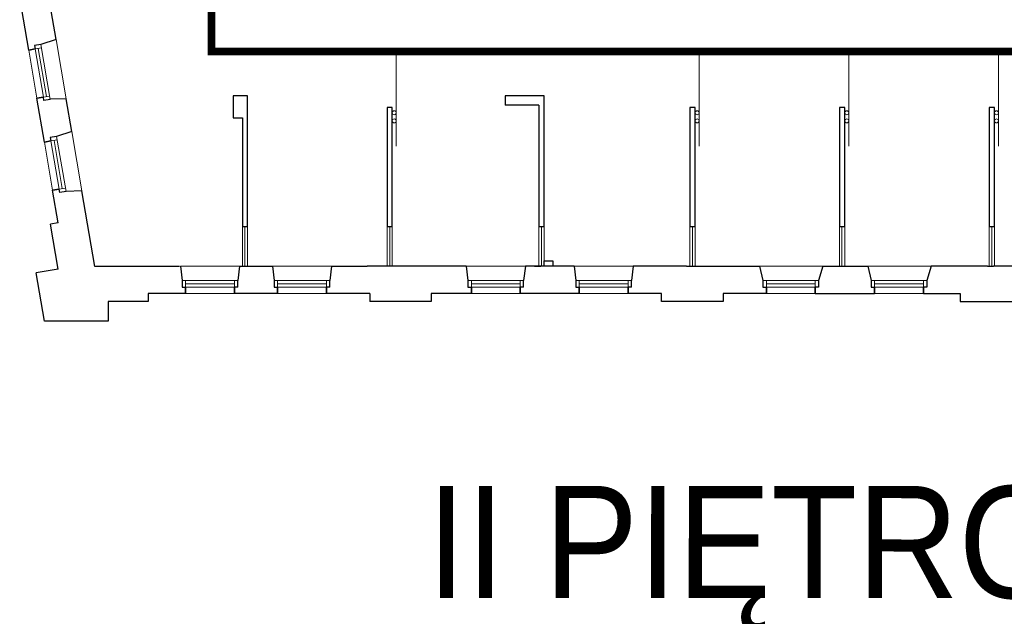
# Model space of a CAD drawing. Header units: millimetres. Extents: x 6904000 to 7075021, y 297772 to 407623.
# Tile 66 of 91: x 7070505 to 7071633, y 321686 to 322370. Entities that reach past the tile are written whole.
import ezdxf

# ---------------------------------------------------------------- set-up
doc = ezdxf.new("R2010")
doc.units = ezdxf.units.MM
for name, color, linetype, lineweight in [('MCS - 2 piętro - koncepcja (2026.04.17)_do wysłania$0$Opis', 8, 'Continuous', 9), ('MCS - 2 piętro - koncepcja (2026.04.17)_do wysłania$0$Przekrojowa', 8, 'Continuous', 25), ('MCS - 2 piętro - koncepcja (2026.04.17)_do wysłania$0$Ramka', 8, 'Continuous', 9), ('MCS - 2 piętro - koncepcja (2026.04.17)_do wysłania$0$S3_obrys zakresu', 8, 'Continuous', 5), ('MCS - 2 piętro - koncepcja (2026.04.17)_do wysłania$0$Widokowa', 8, 'Continuous', 9)]:
    doc.layers.add(name, color=color, linetype=linetype, lineweight=lineweight)
doc.styles.add('MCS - 2 piętro - koncepcja (2026.04.17)_do wysłania$0$ARIELCE', font='arial.ttf', dxfattribs={"width": 0.9})

# ---------------------------------------------------------------- blocks, each defined once
blk = doc.blocks.new('MCS - 2 piętro - koncepcja (2026.04.17)_do wysłania$0$zw$2918')
at = {"layer": 'MCS - 2 piętro - koncepcja (2026.04.17)_do wysłania$0$Przekrojowa', "color": 0, "ltscale": 1.6}
for p, q in [((717.2, -3454.7), (695.6, -3328.1)), ((654.4, -3478.6), (633.8, -3358.4)), ((717.2, -3454.7), (682.4, -3466)), ((1156.1, -3583.7), (1123.1, -3583.7)), ((1123.1, -3583.7), (1123.1, -3633.7)), ((1156.1, -3883.7), (1156.1, -3583.7)), ((1835.7, -3583.7), (1746.7, -3583.7)), ((1746.7, -3583.7), (1746.7, -3604.7)), ((1835.7, -3583.7), (1821.7, -3583.7)), ((1835.7, -3883.7), (1835.7, -3583.7)), ((690.5, -3689.6), (673.3, -3589)), ((740.4, -3590.1), (703.8, -3591.5)), ((753.3, -3665.6), (740.4, -3590.1)), ((1823.7, -3604.7), (1746.7, -3604.7)), ((1823.7, -3604.7), (1823.7, -3883.7)), ((1487.7, -3610.7), (1475.7, -3610.7)), ((1475.7, -3610.7), (1475.7, -3883.7)), ((1487.7, -3883.7), (1487.7, -3610.7)), ((2181.7, -3610.7), (2169.7, -3610.7)), ((2169.7, -3610.7), (2169.7, -3883.7)), ((2181.7, -3883.7), (2181.7, -3610.7)), ((2524.7, -3610.7), (2512.7, -3610.7)), ((2512.7, -3610.7), (2512.7, -3883.7)), ((2524.7, -3883.7), (2524.7, -3610.7)), ((2867.7, -3610.7), (2855.7, -3610.7)), ((2855.7, -3610.7), (2855.7, -3883.7)), ((2867.7, -3883.7), (2867.7, -3610.7)), ((1123.1, -3633.7), (1144.1, -3633.7)), ((1144.1, -3633.7), (1144.1, -3883.7)), ((753.3, -3665.6), (718.5, -3676.9)), ((722.1, -3874.9), (709.3, -3800)), ((776.5, -3801), (739.9, -3802.5)), ((806.1, -3974.4), (776.5, -3801)), ((722.1, -3874.9), (704.4, -3877.9)), ((722, -3980.7), (704.4, -3877.9)), ((1156.1, -3883.7), (1144.1, -3883.7)), ((1487.7, -3883.7), (1475.7, -3883.7)), ((1835.7, -3883.7), (1823.7, -3883.7)), ((2181.7, -3883.7), (2169.7, -3883.7)), ((2524.7, -3883.7), (2512.7, -3883.7)), ((2867.7, -3883.7), (2855.7, -3883.7)), ((1835.7, -3973.7), (1835.7, -3961.7)), ((1835.7, -3961.7), (1855.7, -3961.7)), ((1855.7, -3961.7), (1855.7, -3973.7)), ((722, -3980.7), (671.6, -3989.3)), ((690.6, -4099.8), (671.6, -3989.3)), ((1000.3, -3974.4), (806.1, -3974.4)), ((1137.7, -3973.7), (1213.2, -3973.7)), ((1348.7, -3973.7), (1429.7, -3973.7)), ((1657.2, -3973.7), (1429.7, -3973.7)), ((1904.2, -3973.7), (1792.7, -3973.7)), ((1813.7, -3973.7), (1827.7, -3973.7)), ((2161.7, -3973.7), (2039.7, -3973.7)), ((2161.7, -3973.7), (2175.7, -3973.7)), ((2175.7, -3973.7), (2329.5, -3973.7)), ((2329.5, -3973.7), (2337.1, -4007.1)), ((2474.5, -3973.7), (2464.7, -4007.1)), ((2474.5, -3973.7), (2577.5, -3973.7)), ((2506.7, -3973.7), (2520.7, -3973.7)), ((2577.5, -3973.7), (2585.1, -4007.1)), ((2722.5, -3973.7), (2712.7, -4007.1)), ((2851.7, -3973.7), (2722.5, -3973.7)), ((2851.7, -3973.7), (2865.7, -3973.7)), ((2998.5, -3973.7), (2865.7, -3973.7)), ((1133.7, -4021.9), (1133.7, -4007.1)), ((1344.7, -4021.9), (1344.7, -4007.1)), ((1788.7, -4021.9), (1788.7, -4007.1)), ((2035.7, -4021.9), (2035.7, -4007.1)), ((1013.9, -4036.8), (927.9, -4036.8)), ((927.9, -4036.8), (927.9, -4054.8)), ((1224.9, -4036.8), (1125.9, -4036.8)), ((1435.9, -4036.8), (1336.9, -4036.8)), ((1435.9, -4036.8), (1435.9, -4054.8)), ((1668.9, -4036.8), (1576.9, -4036.8)), ((1576.9, -4036.8), (1576.9, -4054.8)), ((1915.9, -4036.8), (1780.9, -4036.8)), ((2104.9, -4036.8), (2027.9, -4036.8)), ((2104.9, -4054.8), (2104.9, -4036.8)), ((2344.9, -4036.8), (2245.9, -4036.8)), ((2245.9, -4036.8), (2245.9, -4054.8)), ((2456.9, -4036.8), (2592.9, -4036.8)), ((2704.9, -4036.8), (2788.9, -4036.8)), ((2788.9, -4036.8), (2788.9, -4054.8)), ((927.9, -4054.8), (836.9, -4054.8)), ((836.9, -4054.8), (836.9, -4099.8)), ((1576.9, -4054.8), (1435.9, -4054.8)), ((2245.9, -4054.8), (2104.9, -4054.8)), ((2788.9, -4054.8), (2926.9, -4054.8)), ((836.9, -4099.8), (690.6, -4099.8)), ((836.9, -4099.8), (701, -4099.8))]:
    blk.add_line(p, q, dxfattribs=at)
at = {"layer": 'MCS - 2 piętro - koncepcja (2026.04.17)_do wysłania$0$Przekrojowa', "color": 0}
for p, q in [((682.4, -3466), (667.8, -3468.5)), ((667.8, -3468.5), (669.1, -3476.1)), ((669.1, -3476.1), (654.4, -3478.6)), ((654.4, -3478.6), (669.1, -3476.1)), ((688, -3586.5), (673.3, -3589)), ((673.3, -3589), (688, -3586.5)), ((689.3, -3594.2), (688, -3586.5)), ((703.9, -3591.7), (689.3, -3594.2)), ((718.5, -3676.9), (703.9, -3679.4)), ((705.2, -3687.1), (690.5, -3689.6)), ((690.5, -3689.6), (705.2, -3687.1)), ((703.9, -3679.4), (705.2, -3687.1)), ((724.1, -3797.5), (709.3, -3800)), ((709.3, -3800), (724.1, -3797.5)), ((725.4, -3805.1), (724.1, -3797.5)), ((740, -3802.6), (725.4, -3805.1)), ((1002.2, -3973.7), (1006.1, -4007.1)), ((1137.7, -3973.7), (1133.7, -4007.1)), ((1213.2, -3973.7), (1217.1, -4007.1)), ((1348.7, -3973.7), (1344.7, -4007.1)), ((1657.2, -3973.7), (1661.1, -4007.1)), ((1792.7, -3973.7), (1788.7, -4007.1)), ((1904.2, -3973.7), (1908.1, -4007.1)), ((2039.7, -3973.7), (2035.7, -4007.1)), ((1006.1, -4007.1), (1006.1, -4021.9)), ((1217.1, -4007.1), (1217.1, -4021.9)), ((1661.1, -4007.1), (1661.1, -4021.9)), ((1908.1, -4007.1), (1908.1, -4021.9)), ((2337.1, -4007.1), (2337.1, -4021.9)), ((2464.7, -4007.1), (2464.7, -4021.9)), ((2585.1, -4007.1), (2585.1, -4021.9)), ((2712.7, -4007.1), (2712.7, -4021.9)), ((1006.1, -4021.9), (1013.9, -4021.9)), ((1013.9, -4021.9), (1013.9, -4036.8)), ((1013.9, -4036.8), (1013.9, -4021.9)), ((1133.7, -4021.9), (1125.9, -4021.9)), ((1125.9, -4021.9), (1125.9, -4036.8)), ((1125.9, -4036.8), (1125.9, -4021.9)), ((1217.1, -4021.9), (1224.9, -4021.9)), ((1224.9, -4021.9), (1224.9, -4036.8)), ((1224.9, -4036.8), (1224.9, -4021.9)), ((1344.7, -4021.9), (1336.9, -4021.9)), ((1336.9, -4021.9), (1336.9, -4036.8)), ((1336.9, -4036.8), (1336.9, -4021.9)), ((1661.1, -4021.9), (1668.9, -4021.9)), ((1668.9, -4021.9), (1668.9, -4036.8)), ((1668.9, -4036.8), (1668.9, -4021.9)), ((1788.7, -4021.9), (1780.9, -4021.9)), ((1780.9, -4021.9), (1780.9, -4036.8)), ((1780.9, -4036.8), (1780.9, -4021.9)), ((1908.1, -4021.9), (1915.9, -4021.9)), ((1915.9, -4021.9), (1915.9, -4036.8)), ((1915.9, -4036.8), (1915.9, -4021.9)), ((2035.7, -4021.9), (2027.9, -4021.9)), ((2027.9, -4021.9), (2027.9, -4036.8)), ((2027.9, -4036.8), (2027.9, -4021.9)), ((2337.1, -4021.9), (2344.9, -4021.9)), ((2344.9, -4021.9), (2344.9, -4036.8)), ((2344.9, -4036.8), (2344.9, -4021.9)), ((2464.7, -4021.9), (2456.9, -4021.9)), ((2456.9, -4021.9), (2456.9, -4036.8)), ((2456.9, -4036.8), (2456.9, -4021.9)), ((2585.1, -4021.9), (2592.9, -4021.9)), ((2592.9, -4021.9), (2592.9, -4036.8)), ((2592.9, -4036.8), (2592.9, -4021.9)), ((2712.7, -4021.9), (2704.9, -4021.9)), ((2704.9, -4021.9), (2704.9, -4036.8)), ((2704.9, -4036.8), (2704.9, -4021.9))]:
    blk.add_line(p, q, dxfattribs=at)
at = {"layer": 'MCS - 2 piętro - koncepcja (2026.04.17)_do wysłania$0$Widokowa', "color": 0}
for p, q in [((669.1, -3476.1), (683.7, -3473.6)), ((695.3, -3585.3), (676.4, -3474.9)), ((703.9, -3591.7), (682.4, -3466)), ((688, -3586.7), (669.1, -3476.1)), ((688, -3586.5), (702.6, -3584)), ((740, -3802.6), (718.5, -3676.9)), ((705.2, -3687.1), (719.8, -3684.6)), ((724.1, -3797.7), (705.2, -3687.1)), ((731.4, -3796.2), (712.5, -3685.8)), ((724.1, -3797.5), (738.7, -3795)), ((1137.7, -3973.7), (1002.2, -3973.7)), ((1348.7, -3973.7), (1213.2, -3973.7)), ((1792.7, -3973.7), (1657.2, -3973.7)), ((2039.7, -3973.7), (1904.2, -3973.7)), ((1133.7, -4007.1), (1006.1, -4007.1)), ((1013.9, -4021.9), (1013.9, -4007.1)), ((1125.9, -4014.5), (1013.9, -4014.5)), ((1125.9, -4021.9), (1125.9, -4007.1)), ((1344.7, -4007.1), (1217.1, -4007.1)), ((1224.9, -4021.9), (1224.9, -4007.1)), ((1336.9, -4014.5), (1224.9, -4014.5)), ((1336.9, -4021.9), (1336.9, -4007.1)), ((1788.7, -4007.1), (1661.1, -4007.1)), ((1668.9, -4021.9), (1668.9, -4007.1)), ((1780.9, -4014.5), (1668.9, -4014.5)), ((1780.9, -4021.9), (1780.9, -4007.1)), ((2035.7, -4007.1), (1908.1, -4007.1)), ((1915.9, -4021.9), (1915.9, -4007.1)), ((2027.9, -4014.5), (1915.9, -4014.5)), ((2027.9, -4021.9), (2027.9, -4007.1)), ((2464.7, -4007.1), (2337.1, -4007.1)), ((2344.9, -4021.9), (2344.9, -4007.1)), ((2456.9, -4014.5), (2344.9, -4014.5)), ((2456.9, -4021.9), (2456.9, -4007.1)), ((2712.7, -4007.1), (2585.1, -4007.1)), ((2592.9, -4021.9), (2592.9, -4007.1)), ((2704.9, -4014.5), (2592.9, -4014.5)), ((2704.9, -4021.9), (2704.9, -4007.1)), ((1126.1, -4021.9), (1013.9, -4021.9)), ((1337.1, -4021.9), (1224.9, -4021.9)), ((1781.1, -4021.9), (1668.9, -4021.9)), ((2028.1, -4021.9), (1915.9, -4021.9)), ((2457.1, -4021.9), (2344.9, -4021.9)), ((2705.1, -4021.9), (2592.9, -4021.9))]:
    blk.add_line(p, q, dxfattribs=at)
at = {"layer": 'MCS - 2 piętro - koncepcja (2026.04.17)_do wysłania$0$Widokowa', "color": 0, "ltscale": 1.6}
for p, q in [((717.2, -3454.7), (740.4, -3590.1)), ((654.4, -3478.6), (673.3, -3589)), ((1496.7, -3699), (1496.7, -3486.9)), ((2190.7, -3699), (2190.7, -3486.9)), ((2533.7, -3699), (2533.7, -3486.9)), ((2876.7, -3699), (2876.7, -3486.9)), ((753.3, -3665.6), (776.5, -3801)), ((690.5, -3689.6), (709.3, -3800)), ((1144.1, -3883.7), (1144.1, -3973.7)), ((1150.1, -3883.7), (1150.1, -3973.7)), ((1156.1, -3973.7), (1156.1, -3883.7)), ((1475.7, -3883.7), (1475.7, -3973.7)), ((1481.7, -3883.7), (1481.7, -3973.7)), ((1487.7, -3973.7), (1487.7, -3883.7)), ((1823.7, -3883.7), (1823.7, -3973.7)), ((1829.7, -3883.7), (1829.7, -3973.7)), ((1835.7, -3973.7), (1835.7, -3883.7)), ((2169.7, -3883.7), (2169.7, -3973.7)), ((2175.7, -3883.7), (2175.7, -3973.7)), ((2181.7, -3973.7), (2181.7, -3883.7)), ((2512.7, -3883.7), (2512.7, -3973.7)), ((2517.7, -3883.7), (2517.7, -3973.7)), ((2524.7, -3973.7), (2524.7, -3883.7)), ((2855.7, -3883.7), (2855.7, -3973.7)), ((2861.7, -3883.7), (2861.7, -3973.7)), ((2867.7, -3973.7), (2867.7, -3883.7)), ((2329.5, -3973.7), (2474.5, -3973.7)), ((2577.5, -3973.7), (2722.5, -3973.7)), ((1013.9, -4036.8), (1125.9, -4036.8)), ((1224.9, -4036.8), (1336.9, -4036.8)), ((1668.9, -4036.8), (1780.9, -4036.8)), ((1915.9, -4036.8), (2027.9, -4036.8)), ((2344.9, -4036.8), (2456.9, -4036.8)), ((2592.9, -4036.8), (2704.9, -4036.8))]:
    blk.add_line(p, q, dxfattribs=at)
for centre in [(1492.2, -3622.3), (2186.2, -3622.3), (2529.2, -3622.3), (2872.2, -3622.3), (1492.2, -3641.1), (2186.2, -3641.1), (2529.2, -3641.1), (2872.2, -3641.1)]:
    blk.add_circle(centre, 4.5, dxfattribs=at)

msp = doc.modelspace()

# ---------------------------------------------------------------- linework, layer by layer
at = {"layer": 'MCS - 2 piętro - koncepcja (2026.04.17)_do wysłania$0$S3_obrys zakresu', "color": 1, "ltscale": 1.6, "true_color": 0xff0000, "const_width": 8.77}
msp.add_lwpolyline([(7070724.5, 322333.2), (7070724.5, 322663.8), (7072123.6, 322663.8), (7072123.6, 322333.2)], close=True, dxfattribs=at)

# ---------------------------------------------------------------- block references
at = {"layer": 'MCS - 2 piętro - koncepcja (2026.04.17)_do wysłania$0$Ramka', "xscale": 0.5, "yscale": 0.5, "zscale": 0.5}
msp.add_blockref('MCS - 2 piętro - koncepcja (2026.04.17)_do wysłania$0$zw$2918', (7070187.9, 324074.2), dxfattribs=at)

# ---------------------------------------------------------------- texts
at = {"layer": 'MCS - 2 piętro - koncepcja (2026.04.17)_do wysłania$0$Opis', "insert": (7070971.4, 321835.5), "char_height": 140, "width": 7240.63, "attachment_point": 1, "rotation": 359.981, "style": 'MCS - 2 piętro - koncepcja (2026.04.17)_do wysłania$0$ARIELCE'}
msp.add_mtext('\\pxsm1,ql;{\\fArial|b0|i0|c238|p34;\\H0.916668x;II PIĘTRO}', dxfattribs=at)

doc.saveas('drawing.dxf')
